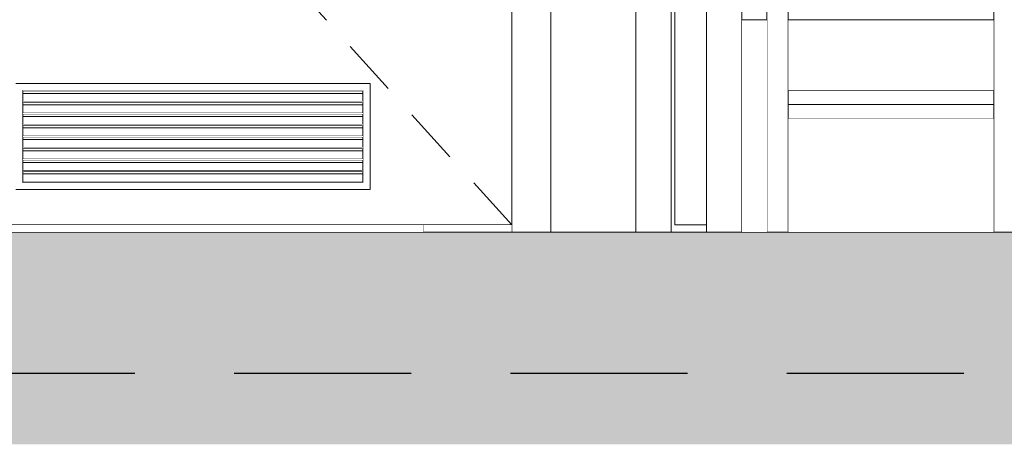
# Model space of a CAD drawing. Header units: millimetres. Extents: x -12989 to 381814, y -50461 to 30884.
# Tile 58 of 111: x 369516 to 370906, y -46261 to -45661. Entities that reach past the tile are written whole.
import ezdxf

# ---------------------------------------------------------------- set-up
doc = ezdxf.new("R2010")
doc.units = ezdxf.units.MM
doc.header["$MEASUREMENT"] = 0
doc.linetypes.add('Przerywana długa', pattern=[390, 250, -140])
doc.linetypes.add('Wipeout_Contour', pattern=[1000, 0, -1000])
for name, color, linetype in [('A__STROPY', 7, 'Continuous'), ('A_WN_WYPOSAZENIE', 7, 'Continuous'), ('Nowe_04-ŚCIANY DZIAŁOWE', 7, 'Continuous'), ('Nowe_A__SCIANY', 7, 'Continuous'), ('Nowe_A_WN_WYPOSAZENIE', 7, 'Continuous'), ('Nowe_A_WYM', 7, 'Continuous'), ('Nowe_Drzwi Archicad', 7, 'Continuous')]:
    doc.layers.add(name, color=color, linetype=linetype)
doc.layers.add('A__STROPY_Nr_pióra__170', color=7, linetype='Continuous', lineweight=5, true_color=0x6a6a6a)
doc.layers.add('A__STROPY_Nr_pióra__178', color=7, linetype='Continuous', lineweight=5, true_color=0x6a6a6a)
for name, color, linetype, lineweight in [('A__STROPY_Nr_pióra__27', 7, 'Continuous', 25), ('A__STROPY_Nr_pióra__49', 7, 'Continuous', 15), ('A_WN_WYPOSAZENIE_Nr_pióra__4', 7, 'Continuous', 13), ('Nowe_A__SCIANY_Nr_pióra__87', 7, 'Continuous', 13), ('Nowe_A_WN_WYPOSAZENIE_Nr_pióra__4', 7, 'Continuous', 13), ('Nowe_A_WYM_Nr_pióra__1', 7, 'Continuous', 13), ('Nowe_A_WYM_Nr_pióra__45', 7, 'Continuous', 15), ('Nowe_A_WYM_Nr_pióra__85', 7, 'Continuous', 13), ('Nowe_Drzwi Archicad_Nr_pióra__3', 7, 'Continuous', 13), ('Nowe_Drzwi Archicad_Nr_pióra__87', 7, 'Continuous', 13)]:
    doc.layers.add(name, color=color, linetype=linetype, lineweight=lineweight)
doc.styles.add('STYL_AUTOMATYCZNY_4', font='arial.ttf')
doc.dimstyles.new('STYL_AUTOMATYCZNY__2', dxfattribs={"dimtxt": 139.999998, "dimasz": 57, "dimexe": 0.18, "dimexo": 0.0625, "dimgap": 0, "dimtad": 1, "dimdec": 0, "dimlfac": 0.1, "dimzin": 0, "dimdsep": 46, "dimtxsty": 'STYL_AUTOMATYCZNY_4', "dimblk": 'ARROWHEAD_6', "dimblk1": 'ARROWHEAD_6', "dimblk2": 'ARROWHEAD_6', "dimcen": 0.09, "dimse1": 1, "dimse2": 1, "dimclrd": 7, "dimclre": 7, "dimclrt": 7, "dimadec": 0, "dimazin": 0, "dimtfac": 1, "dimtdec": 4, "dimtmove": 0, "dimatfit": 3, "dimfxl": 0, "dimtolj": 1, "dimtzin": 0, "dimarcsym": 0})

# ---------------------------------------------------------------- blocks, each defined once
blk = doc.blocks.new('ElemPrzekroju_4_1', base_point=(363535.4, -45960.6))
at = {"color": 254, "linetype": 'Wipeout_Contour', "lineweight": 0, "ltscale": 25184793.98738486}
blk.add_wipeout([(365515.4, -43960.6), (365535.4, -43980.6), (365535.4, -44940.6), (365523.9, -44952.1), (365527.5, -44953.5), (365530.4, -44960.6), (365527.5, -44967.7), (365523.9, -44969.1), (365535.4, -44980.6), (365535.4, -45940.6), (365515.4, -45960.6), (365578.9, -45960.6), (365578.9, -43900.6), (366588.9, -43900.6), (366588.9, -45960.6), (366905.4, -45960.6), (366905.4, -43900.6), (367915.4, -43900.6), (367915.4, -45960.6), (369255.3, -45960.6), (369255.3, -43900.6), (370265.3, -43900.6), (370265.3, -45960.6), (370385.3, -45960.6), (370385.3, -44960.6), (370378.2, -44957.7), (370375.3, -44950.6), (370378.2, -44943.5), (370385.3, -44940.6), (370385.3, -42960.6), (370319.9, -42960.6), (370319.9, -42955.6), (370316.9, -42955.6), (370316.9, -42960.6), (369716.9, -42960.6), (369716.9, -42955.6), (369713.9, -42955.6), (369713.9, -42960.6), (369113.9, -42960.6), (369113.9, -42955.6), (369110.9, -42955.6), (369110.9, -42960.6), (368510.9, -42960.6), (368510.9, -42955.6), (368509.4, -42955.6), (368507.9, -42955.6), (368507.9, -42960.6), (367907.9, -42960.6), (367907.9, -42955.6), (367904.9, -42955.6), (367904.9, -42960.6), (367304.9, -42960.6), (367304.9, -42955.6), (367303.4, -42955.6), (367301.9, -42955.6), (367301.9, -42960.6), (366701.9, -42960.6), (366701.9, -42955.6), (366698.9, -42955.6), (366698.9, -42960.6), (366098.9, -42960.6), (366098.9, -42955.6), (366097.4, -42955.6), (366095.9, -42955.6), (366095.9, -42960.6), (365515.4, -42960.6), (365535.4, -42980.6), (365535.4, -43940.6)], dxfattribs=at).dxf.layer = 'Nowe_04-ŚCIANY DZIAŁOWE'
blk = doc.blocks.new('ElemPrzekroju_5_1', base_point=(363535.4, -45960.6))
at = {"color": 254, "linetype": 'Wipeout_Contour', "lineweight": 0, "ltscale": 3731706.748648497}
blk.add_wipeout([(370430.3, -44960.6), (370385.3, -44960.6), (370385.3, -45960.6), (370435.3, -45960.6), (370435.3, -45077.6), (370430.3, -45077.6), (370430.3, -45023.6), (370435.3, -45023.6), (370435.3, -44977.6), (370430.3, -44977.6)], dxfattribs=at).dxf.layer = 'Nowe_04-ŚCIANY DZIAŁOWE'
at = {"color": 254, "linetype": 'Wipeout_Contour', "lineweight": 0, "ltscale": 4105714.238222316}
blk.add_wipeout([(370495.3, -44977.6), (370485.3, -44977.6), (370485.3, -45023.6), (370495.3, -45023.6), (370495.3, -45077.6), (370485.3, -45077.6), (370485.3, -45960.6), (370535.3, -45960.6), (370535.3, -44960.6), (370531, -44960.6), (370495.3, -44960.6)], dxfattribs=at).dxf.layer = 'Nowe_04-ŚCIANY DZIAŁOWE'
blk = doc.blocks.new('ElemPrzekroju_8_1', base_point=(363535.4, -45960.6))
at = {"layer": 'Nowe_Drzwi Archicad_Nr_pióra__3', "color": 7, "linetype": 'Continuous', "lineweight": 13}
for p, q in [((369948.6, -45661.4), (369895, -45602)), ((370010.3, -45750.6), (369510.3, -45750.6)), ((370010.3, -45900.6), (370010.3, -45750.6)), ((370123, -45854.2), (370069.4, -45794.9)), ((369510.3, -45900.6), (370010.3, -45900.6))]:
    blk.add_line(p, q, dxfattribs=at)
at = {"color": 254, "linetype": 'Wipeout_Contour', "lineweight": 0, "ltscale": 1491836.090344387}
blk.add_wipeout([(370265.3, -45960.6), (370265.3, -43960.6), (370210.3, -43960.6), (370210.3, -45960.6)], dxfattribs=at).dxf.layer = 'Nowe_Drzwi Archicad'
at = {"color": 254, "linetype": 'Wipeout_Contour', "lineweight": 0, "ltscale": 1490325.567296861}
blk.add_wipeout([(369520.3, -45764.7), (370000.3, -45764.7), (370000.3, -45761.2), (369520.3, -45761.2)], dxfattribs=at).dxf.layer = 'Nowe_Drzwi Archicad'
at = {"color": 254, "linetype": 'Wipeout_Contour', "lineweight": 0, "ltscale": 1490333.55243679}
blk.add_wipeout([(369520.3, -45781), (370000.3, -45781), (370000.3, -45777.5), (369520.3, -45777.5)], dxfattribs=at).dxf.layer = 'Nowe_Drzwi Archicad'
at = {"color": 254, "linetype": 'Wipeout_Contour', "lineweight": 0, "ltscale": 1490341.540368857}
blk.add_wipeout([(369520.3, -45797.2), (370000.3, -45797.2), (370000.3, -45793.7), (369520.3, -45793.7)], dxfattribs=at).dxf.layer = 'Nowe_Drzwi Archicad'
at = {"color": 254, "linetype": 'Wipeout_Contour', "lineweight": 0, "ltscale": 1490349.531093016}
blk.add_wipeout([(369520.3, -45813.5), (370000.3, -45813.5), (370000.3, -45810), (369520.3, -45810)], dxfattribs=at).dxf.layer = 'Nowe_Drzwi Archicad'
at = {"color": 254, "linetype": 'Wipeout_Contour', "lineweight": 0, "ltscale": 1490357.524609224}
blk.add_wipeout([(369520.3, -45829.7), (370000.3, -45829.7), (370000.3, -45826.2), (369520.3, -45826.2)], dxfattribs=at).dxf.layer = 'Nowe_Drzwi Archicad'
at = {"color": 254, "linetype": 'Wipeout_Contour', "lineweight": 0, "ltscale": 1490365.520917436}
blk.add_wipeout([(369520.3, -45846), (370000.3, -45846), (370000.3, -45842.5), (369520.3, -45842.5)], dxfattribs=at).dxf.layer = 'Nowe_Drzwi Archicad'
at = {"color": 254, "linetype": 'Wipeout_Contour', "lineweight": 0, "ltscale": 1490373.520017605}
blk.add_wipeout([(369520.3, -45862.2), (370000.3, -45862.2), (370000.3, -45858.7), (369520.3, -45858.7)], dxfattribs=at).dxf.layer = 'Nowe_Drzwi Archicad'
at = {"color": 254, "linetype": 'Wipeout_Contour', "lineweight": 0, "ltscale": 1490381.521909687}
blk.add_wipeout([(369520.3, -45878.5), (370000.3, -45878.5), (370000.3, -45875), (369520.3, -45875)], dxfattribs=at).dxf.layer = 'Nowe_Drzwi Archicad'
at = {"layer": 'Nowe_Drzwi Archicad_Nr_pióra__3', "color": 7, "linetype": 'Continuous', "lineweight": 13}
for p, q in [((370210.3, -43960.6), (370210.3, -45950.6)), ((370035.8, -45757.8), (369982.2, -45698.4)), ((370210.3, -45950.6), (370156.6, -45891.3)), ((370210.3, -45950.6), (369310.3, -45950.6)), ((370210.3, -45950.6), (370210.3, -45960.6))]:
    blk.add_line(p, q, dxfattribs=at)
at = {"layer": 'Nowe_Drzwi Archicad_Nr_pióra__87', "color": 7, "linetype": 'Continuous', "lineweight": 13}
blk.add_line((370265.3, -43900.6), (370265.3, -45960.6), dxfattribs=at)
at = {"color": 254, "linetype": 'Wipeout_Contour', "lineweight": 0, "ltscale": 1490385.222601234}
blk.add_wipeout([(370000.3, -45890), (370000.3, -45878.5), (369520.3, -45878.5), (369520.3, -45890)], dxfattribs=at).dxf.layer = 'Nowe_Drzwi Archicad'
at = {"layer": 'Nowe_Drzwi Archicad_Nr_pióra__3', "color": 7, "linetype": 'Continuous', "lineweight": 13}
for p, q in [((370000.3, -45890), (369520.3, -45890)), ((369520.3, -45890.6), (370000.3, -45890.6))]:
    blk.add_line(p, q, dxfattribs=at)
at = {"color": 254, "linetype": 'Wipeout_Contour', "lineweight": 0, "ltscale": 1490377.219418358}
blk.add_wipeout([(370000.3, -45873.7), (370000.3, -45862.2), (369520.3, -45862.2), (369520.3, -45873.7)], dxfattribs=at).dxf.layer = 'Nowe_Drzwi Archicad'
at = {"layer": 'Nowe_Drzwi Archicad_Nr_pióra__3', "color": 7, "linetype": 'Continuous', "lineweight": 13}
for p, q in [((370000.3, -45873.7), (369520.3, -45873.7)), ((369520.3, -45875), (370000.3, -45875)), ((369520.3, -45878.5), (370000.3, -45878.5))]:
    blk.add_line(p, q, dxfattribs=at)
at = {"color": 254, "linetype": 'Wipeout_Contour', "lineweight": 0, "ltscale": 1490369.219027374}
blk.add_wipeout([(370000.3, -45857.5), (370000.3, -45846), (369520.3, -45846), (369520.3, -45857.5)], dxfattribs=at).dxf.layer = 'Nowe_Drzwi Archicad'
at = {"layer": 'Nowe_Drzwi Archicad_Nr_pióra__3', "color": 7, "linetype": 'Continuous', "lineweight": 13}
for p, q in [((370000.3, -45857.5), (369520.3, -45857.5)), ((369520.3, -45858.7), (370000.3, -45858.7)), ((369520.3, -45862.2), (370000.3, -45862.2))]:
    blk.add_line(p, q, dxfattribs=at)
at = {"color": 254, "linetype": 'Wipeout_Contour', "lineweight": 0, "ltscale": 1490361.221428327}
blk.add_wipeout([(370000.3, -45841.2), (370000.3, -45829.7), (369520.3, -45829.7), (369520.3, -45841.2)], dxfattribs=at).dxf.layer = 'Nowe_Drzwi Archicad'
at = {"layer": 'Nowe_Drzwi Archicad_Nr_pióra__3', "color": 7, "linetype": 'Continuous', "lineweight": 13}
for p, q in [((370000.3, -45841.2), (369520.3, -45841.2)), ((369520.3, -45842.5), (370000.3, -45842.5)), ((369520.3, -45846), (370000.3, -45846))]:
    blk.add_line(p, q, dxfattribs=at)
at = {"color": 254, "linetype": 'Wipeout_Contour', "lineweight": 0, "ltscale": 1490353.226621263}
blk.add_wipeout([(370000.3, -45825), (370000.3, -45813.5), (369520.3, -45813.5), (369520.3, -45825)], dxfattribs=at).dxf.layer = 'Nowe_Drzwi Archicad'
at = {"layer": 'Nowe_Drzwi Archicad_Nr_pióra__3', "color": 7, "linetype": 'Continuous', "lineweight": 13}
for p, q in [((370000.3, -45825), (369520.3, -45825)), ((369520.3, -45826.2), (370000.3, -45826.2)), ((369520.3, -45829.7), (370000.3, -45829.7))]:
    blk.add_line(p, q, dxfattribs=at)
at = {"color": 254, "linetype": 'Wipeout_Contour', "lineweight": 0, "ltscale": 1490345.234606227}
blk.add_wipeout([(370000.3, -45808.7), (370000.3, -45797.2), (369520.3, -45797.2), (369520.3, -45808.7)], dxfattribs=at).dxf.layer = 'Nowe_Drzwi Archicad'
at = {"layer": 'Nowe_Drzwi Archicad_Nr_pióra__3', "color": 7, "linetype": 'Continuous', "lineweight": 13}
for p, q in [((370000.3, -45808.7), (369520.3, -45808.7)), ((369520.3, -45810), (370000.3, -45810)), ((369520.3, -45813.5), (370000.3, -45813.5))]:
    blk.add_line(p, q, dxfattribs=at)
at = {"color": 254, "linetype": 'Wipeout_Contour', "lineweight": 0, "ltscale": 1490337.245383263}
blk.add_wipeout([(370000.3, -45792.5), (370000.3, -45781), (369520.3, -45781), (369520.3, -45792.5)], dxfattribs=at).dxf.layer = 'Nowe_Drzwi Archicad'
at = {"layer": 'Nowe_Drzwi Archicad_Nr_pióra__3', "color": 7, "linetype": 'Continuous', "lineweight": 13}
for p, q in [((370000.3, -45792.5), (369520.3, -45792.5)), ((369520.3, -45793.7), (370000.3, -45793.7)), ((369520.3, -45797.2), (370000.3, -45797.2))]:
    blk.add_line(p, q, dxfattribs=at)
at = {"color": 254, "linetype": 'Wipeout_Contour', "lineweight": 0, "ltscale": 1490329.258952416}
blk.add_wipeout([(370000.3, -45776.2), (370000.3, -45764.7), (369520.3, -45764.7), (369520.3, -45776.2)], dxfattribs=at).dxf.layer = 'Nowe_Drzwi Archicad'
at = {"layer": 'Nowe_Drzwi Archicad_Nr_pióra__3', "color": 7, "linetype": 'Continuous', "lineweight": 13}
for p, q in [((370000.3, -45760.6), (369520.3, -45760.6)), ((369520.3, -45760.6), (369520.3, -45890.6)), ((369520.3, -45761.2), (370000.3, -45761.2)), ((369520.3, -45764.7), (370000.3, -45764.7)), ((370000.3, -45890.6), (370000.3, -45760.6)), ((370000.3, -45776.2), (369520.3, -45776.2)), ((369520.3, -45777.5), (370000.3, -45777.5)), ((369520.3, -45781), (370000.3, -45781))]:
    blk.add_line(p, q, dxfattribs=at)
blk = doc.blocks.new('ElemPrzekroju_9_1', base_point=(363535.4, -45960.6))
at = {"layer": 'Nowe_Drzwi Archicad_Nr_pióra__87', "color": 7, "linetype": 'Continuous', "lineweight": 13}
for p, q in [((370385.3, -45960.6), (370385.3, -44960.6)), ((370535.3, -44960.6), (370535.3, -45960.6))]:
    blk.add_line(p, q, dxfattribs=at)
at = {"color": 254, "linetype": 'Wipeout_Contour', "lineweight": 0, "ltscale": 2239545.650020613}
blk.add_wipeout([(370440.3, -45077.6), (370435.3, -45077.6), (370435.3, -45960.6), (370485.3, -45960.6), (370485.3, -45950.6), (370440.3, -45950.6)], dxfattribs=at).dxf.layer = 'Nowe_Drzwi Archicad'
at = {"color": 254, "linetype": 'Wipeout_Contour', "lineweight": 0, "ltscale": 1492727.065451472}
blk.add_wipeout([(370485.3, -45950.6), (370485.3, -43960.6), (370440.3, -43960.6), (370440.3, -45950.6)], dxfattribs=at).dxf.layer = 'Nowe_Drzwi Archicad'
at = {"layer": 'Nowe_Drzwi Archicad_Nr_pióra__3', "color": 7, "linetype": 'Continuous', "lineweight": 13}
for p, q in [((370440.3, -43960.6), (370440.3, -45950.6)), ((370485.3, -43960.6), (370485.3, -45950.6)), ((370435.3, -45960.6), (370435.3, -45077.6)), ((370485.3, -45950.6), (370440.3, -45950.6)), ((370485.3, -45960.6), (370485.3, -45950.6))]:
    blk.add_line(p, q, dxfattribs=at)
blk = doc.blocks.new('ElemPrzekroju_24_1', base_point=(363535.4, -45960.6))
at = {"color": 254, "linetype": 'Wipeout_Contour', "lineweight": 0, "ltscale": 1493175.046934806}
blk.add_wipeout([(370570.6, -45960.6), (370600.6, -45960.6), (370600.6, -43780.6), (370570.6, -43780.6)], dxfattribs=at).dxf.layer = 'Nowe_A_WN_WYPOSAZENIE'
at = {"color": 254, "linetype": 'Wipeout_Contour', "lineweight": 0, "ltscale": 1494445.768925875}
blk.add_wipeout([(370890.6, -45960.6), (370920.6, -45960.6), (370920.6, -43780.6), (370890.6, -43780.6)], dxfattribs=at).dxf.layer = 'Nowe_A_WN_WYPOSAZENIE'
at = {"layer": 'Nowe_A_WN_WYPOSAZENIE_Nr_pióra__4', "color": 7, "linetype": 'Continuous', "lineweight": 13}
blk.add_line((370570.6, -45960.6), (370570.6, -43780.6), dxfattribs=at)
at = {"color": 254, "linetype": 'Wipeout_Contour', "lineweight": 0, "ltscale": 1494250.759125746}
blk.add_wipeout([(370600.6, -45800.6), (370890.6, -45800.6), (370890.6, -45780.6), (370600.6, -45780.6)], dxfattribs=at).dxf.layer = 'Nowe_A_WN_WYPOSAZENIE'
at = {"layer": 'Nowe_A_WN_WYPOSAZENIE_Nr_pióra__4', "color": 7, "linetype": 'Continuous', "lineweight": 13}
for p, q in [((370600.6, -45960.6), (370600.6, -45800.6)), ((370600.6, -45800.6), (370890.6, -45800.6)), ((370890.6, -45960.6), (370890.6, -45800.6))]:
    blk.add_line(p, q, dxfattribs=at)
at = {"color": 254, "linetype": 'Wipeout_Contour', "lineweight": 0, "ltscale": 1494240.954988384}
blk.add_wipeout([(370600.6, -45780.6), (370890.6, -45780.6), (370890.6, -45760.6), (370600.6, -45760.6)], dxfattribs=at).dxf.layer = 'Nowe_A_WN_WYPOSAZENIE'
at = {"layer": 'Nowe_A_WN_WYPOSAZENIE_Nr_pióra__4', "color": 7, "linetype": 'Continuous', "lineweight": 13}
for p, q in [((370600.6, -45760.6), (370600.6, -45467.3)), ((370890.6, -45760.6), (370890.6, -45467.3)), ((370600.6, -45760.6), (370890.6, -45760.6)), ((370600.6, -45780.6), (370600.6, -45760.6)), ((370890.6, -45780.6), (370890.6, -45760.6)), ((370600.6, -45800.6), (370600.6, -45780.6)), ((370600.6, -45780.6), (370890.6, -45780.6)), ((370890.6, -45800.6), (370890.6, -45780.6))]:
    blk.add_line(p, q, dxfattribs=at)
blk = doc.blocks.new('ElemPrzekroju_27_1', base_point=(363535.4, -45960.6))
at = {"color": 254, "linetype": 'Wipeout_Contour', "lineweight": 0, "ltscale": 1491998.267990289}
blk.add_wipeout([(370105.3, -45950.6), (370105.3, -45960.6), (370210.3, -45960.6), (370210.3, -45950.6)], dxfattribs=at).dxf.layer = 'A_WN_WYPOSAZENIE'
at = {"color": 254, "linetype": 'Wipeout_Contour', "lineweight": 0, "ltscale": 1491750.172676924}
blk.add_wipeout([(370085.3, -45950.6), (370085.3, -45960.6), (370105.3, -45960.6), (370105.3, -45950.6)], dxfattribs=at).dxf.layer = 'A_WN_WYPOSAZENIE'
at = {"layer": 'A_WN_WYPOSAZENIE_Nr_pióra__4', "color": 7, "linetype": 'Continuous', "lineweight": 13}
blk.add_line((370085.3, -45960.6), (370085.3, -45950.6), dxfattribs=at)
blk = doc.blocks.new('ElemPrzekroju_87_1', base_point=(363535.4, -45960.6))
at = {"color": 254, "linetype": 'Wipeout_Contour', "lineweight": 0, "ltscale": 1495550.477204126}
blk.add_wipeout([(363818.5, -46160.6), (378258.5, -46160.6), (378258.5, -45960.6), (363818.5, -45960.6)], dxfattribs=at).dxf.layer = 'A__STROPY'
at = {"layer": 'A__STROPY_Nr_pióra__170', "linetype": 'Continuous', "lineweight": 5, "true_color": 0x6a6a6a}
h = blk.add_hatch(dxfattribs=at)
h.set_pattern_fill('Beton_0001', color=251, style=0, pattern_type=2)
h.set_pattern_definition([(45, (363535.4, -45960.59), (-63.6396, 63.6396), [67.5, -22.5]), (45, (363535.4, -45896.95), (-63.6396, 63.6396), [67.5, -22.5])])
h.paths.add_polyline_path([(363818.5, -46160.6), (378258.5, -46160.6), (378258.5, -45960.6), (363818.5, -45960.6)])
at = {"layer": 'A__STROPY_Nr_pióra__49', "color": 7, "linetype": 'Continuous', "lineweight": 15, "flags": 128}
blk.add_lwpolyline([(377800, -45960.6), (365465.4, -45960.6), (365425.4, -45960.6), (363818.5, -45960.6)], dxfattribs=at)
at = {"color": 254, "linetype": 'Wipeout_Contour', "lineweight": 0, "ltscale": 1495624.49958353}
blk.add_wipeout([(363818.5, -46160.6), (363818.5, -46260.6), (378258.5, -46260.6), (378258.5, -46160.6)], dxfattribs=at).dxf.layer = 'A__STROPY'
at = {"layer": 'A__STROPY_Nr_pióra__178', "linetype": 'Continuous', "lineweight": 5, "true_color": 0x6a6a6a}
h = blk.add_hatch(dxfattribs=at)
h.set_pattern_fill('Chudy_beton_B15_I_WSC_0001', color=251, style=0, pattern_type=2)
h.set_pattern_definition([(0, (363535.4, -45960.6), (0, 233.827), [14.625, -120.375]), (0, (363602.9, -45843.68), (0, 233.827), [14.625, -120.375]), (60, (363535.4, -45960.6), (-202.5, 116.9134), [14.625, -120.375]), (60, (363670.4, -45960.6), (-202.5, 116.9134), [14.625, -120.375]), (120, (363550.03, -45960.6), (202.5, 116.9134), [14.625, -120.375]), (120, (363685.03, -45960.6), (202.5, 116.9134), [14.625, -120.375]), (0, (363535.404, -45938.09), (0, 45), [0, -45, 0, -67.5]), (45, (363557.904, -45938.09), (-31.8198, 31.8198), [0, -33.75, 0, -56.25])])
h.paths.add_polyline_path([(363818.5, -46160.6), (363818.5, -46260.6), (378258.5, -46260.6), (378258.5, -46160.6)])
at = {"layer": 'A__STROPY_Nr_pióra__27', "color": 7, "linetype": 'Przerywana długa', "lineweight": 25}
blk.add_line((378258.5, -46160.6), (363818.5, -46160.6), dxfattribs=at)
blk = doc.blocks.new('*D198', base_point=(363535.4, -45960.6))
at = {"layer": 'Nowe_A_WYM_Nr_pióra__45', "color": 7, "linetype": 'Continuous', "lineweight": 15}
for p, q in [((362283.3, -37900.7), (362223.3, -37840.7)), ((362223.3, -45950.6), (362283.3, -46010.6))]:
    blk.add_line(p, q, dxfattribs=at)
at = {"layer": 'Nowe_A_WYM_Nr_pióra__85', "color": 7, "linetype": 'Continuous', "lineweight": 13}
for p, q in [((362253.3, -37870.7), (362253.3, -37825.7)), ((362309.5, -37870.7), (362197, -37870.7)), ((362253.3, -45980.6), (362253.3, -37870.7)), ((362309.5, -45980.6), (362197, -45980.6)), ((362253.3, -46025.6), (362253.3, -45980.6))]:
    blk.add_line(p, q, dxfattribs=at)
at = {"layer": 'Nowe_A_WYM_Nr_pióra__1', "color": 7, "lineweight": 13, "insert": (362225.3, -42078.7), "char_height": 140, "attachment_point": 7, "rotation": 90, "style": 'STYL_AUTOMATYCZNY_4'}
blk.add_mtext('\\A1;{\\pql;\\fArial|b0|i0|c238|p0;\\W1.000000;811}', dxfattribs=at)
blk = doc.blocks.new('ARROWHEAD_6')
at = {"color": 0, "linetype": 'Continuous', "lineweight": 0}
for p, q in [((-0.5, -0.5), (0.5, 0.5)), ((0, 0), (-1, 0))]:
    blk.add_line(p, q, dxfattribs=at)
blk = doc.blocks.new('*D205', base_point=(363535.4, -45960.6))
at = {"layer": 'Nowe_A_WYM_Nr_pióra__45', "color": 7, "linetype": 'Continuous', "lineweight": 15}
for p, q in [((371146.8, -38252.2), (371086.8, -38192.2)), ((371086.8, -45930.6), (371146.8, -45990.6))]:
    blk.add_line(p, q, dxfattribs=at)
at = {"layer": 'Nowe_A_WYM_Nr_pióra__85', "color": 7, "linetype": 'Continuous', "lineweight": 13}
for p, q in [((371116.8, -38222.2), (371116.8, -38177.2)), ((371173, -38222.2), (371060.5, -38222.2)), ((371116.8, -45960.6), (371116.8, -38222.2)), ((371173, -45960.6), (371060.5, -45960.6)), ((371116.8, -46005.6), (371116.8, -45960.6))]:
    blk.add_line(p, q, dxfattribs=at)
at = {"layer": 'Nowe_A_WYM_Nr_pióra__1', "color": 7, "lineweight": 13, "insert": (371088.8, -42251.6), "char_height": 140, "attachment_point": 7, "rotation": 90, "style": 'STYL_AUTOMATYCZNY_4'}
blk.add_mtext('\\A1;{\\pql;\\fArial|b0|i0|c238|p0;\\W1.000000;774}', dxfattribs=at)
blk = doc.blocks.new('ElemPrzekroju_139_1', base_point=(363535.4, -45960.6))
at = {"color": 254, "linetype": 'Wipeout_Contour', "lineweight": 0, "ltscale": 1493495.793627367}
blk.add_wipeout([(370535.3, -45960.6), (370570.6, -45960.6), (370570.6, -45660.6), (370535.3, -45660.6)], dxfattribs=at).dxf.layer = 'Nowe_A__SCIANY'
at = {"color": 254, "linetype": 'Wipeout_Contour', "lineweight": 0, "ltscale": 1494211.580746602}
blk.add_wipeout([(370600.6, -45760.6), (370890.6, -45760.6), (370890.6, -45660.6), (370600.6, -45660.6)], dxfattribs=at).dxf.layer = 'Nowe_A__SCIANY'
at = {"color": 254, "linetype": 'Wipeout_Contour', "lineweight": 0, "ltscale": 1490324.54867718}
blk.add_wipeout([(369520.3, -45761.2), (370000.3, -45761.2), (370000.3, -45760.6), (369520.3, -45760.6)], dxfattribs=at).dxf.layer = 'Nowe_A__SCIANY'
at = {"color": 254, "linetype": 'Wipeout_Contour', "lineweight": 0, "ltscale": 1490332.383102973}
blk.add_wipeout([(370000.3, -45776.2), (369520.3, -45776.2), (369520.3, -45777.5), (370000.3, -45777.5)], dxfattribs=at).dxf.layer = 'Nowe_A__SCIANY'
at = {"color": 254, "linetype": 'Wipeout_Contour', "lineweight": 0, "ltscale": 1490340.370642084}
blk.add_wipeout([(369520.3, -45792.5), (369520.3, -45793.7), (370000.3, -45793.7), (370000.3, -45792.5)], dxfattribs=at).dxf.layer = 'Nowe_A__SCIANY'
at = {"color": 254, "linetype": 'Wipeout_Contour', "lineweight": 0, "ltscale": 1490348.360927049}
blk.add_wipeout([(370000.3, -45808.7), (369520.3, -45808.7), (369520.3, -45810), (370000.3, -45810)], dxfattribs=at).dxf.layer = 'Nowe_A__SCIANY'
at = {"color": 254, "linetype": 'Wipeout_Contour', "lineweight": 0, "ltscale": 1494294.963377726}
blk.add_wipeout([(370600.6, -45800.6), (370600.6, -45960.6), (370890.6, -45960.6), (370890.6, -45800.6)], dxfattribs=at).dxf.layer = 'Nowe_A__SCIANY'
at = {"color": 254, "linetype": 'Wipeout_Contour', "lineweight": 0, "ltscale": 1490356.354050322}
blk.add_wipeout([(369520.3, -45826.2), (370000.3, -45826.2), (370000.3, -45825), (369520.3, -45825)], dxfattribs=at).dxf.layer = 'Nowe_A__SCIANY'
at = {"color": 254, "linetype": 'Wipeout_Contour', "lineweight": 0, "ltscale": 1490364.349965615}
blk.add_wipeout([(369520.3, -45842.5), (370000.3, -45842.5), (370000.3, -45841.2), (369520.3, -45841.2)], dxfattribs=at).dxf.layer = 'Nowe_A__SCIANY'
at = {"color": 254, "linetype": 'Wipeout_Contour', "lineweight": 0, "ltscale": 1490372.348626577}
blk.add_wipeout([(370000.3, -45857.5), (369520.3, -45857.5), (369520.3, -45858.7), (370000.3, -45858.7)], dxfattribs=at).dxf.layer = 'Nowe_A__SCIANY'
at = {"color": 254, "linetype": 'Wipeout_Contour', "lineweight": 0, "ltscale": 1490380.350125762}
blk.add_wipeout([(369520.3, -45875), (370000.3, -45875), (370000.3, -45873.7), (369520.3, -45873.7)], dxfattribs=at).dxf.layer = 'Nowe_A__SCIANY'
at = {"color": 254, "linetype": 'Wipeout_Contour', "lineweight": 0, "ltscale": 1490388.203672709}
blk.add_wipeout([(369520.3, -45890), (369520.3, -45890.6), (370000.3, -45890.6), (370000.3, -45890)], dxfattribs=at).dxf.layer = 'Nowe_A__SCIANY'
at = {"color": 254, "linetype": 'Wipeout_Contour', "lineweight": 0, "ltscale": 1490172.315968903}
blk.add_wipeout([(370085.3, -45950.6), (369310.3, -45950.6), (369310.3, -45960.6), (370085.3, -45960.6)], dxfattribs=at).dxf.layer = 'Nowe_A__SCIANY'
at = {"layer": 'Nowe_A__SCIANY_Nr_pióra__87', "color": 7, "linetype": 'Continuous', "lineweight": 13}
for p, q in [((370535.3, -45660.6), (370570.6, -45660.6)), ((370600.6, -45660.6), (370890.6, -45660.6))]:
    blk.add_line(p, q, dxfattribs=at)

msp = doc.modelspace()

# ---------------------------------------------------------------- block references
at = {"layer": 'Nowe_04-ŚCIANY DZIAŁOWE', "lineweight": 0}
msp.add_blockref('ElemPrzekroju_4_1', (363535.4, -45960.6), dxfattribs=at)
at = {"layer": 'Nowe_A_WN_WYPOSAZENIE', "lineweight": 0}
msp.add_blockref('ElemPrzekroju_24_1', (363535.4, -45960.6), dxfattribs=at)

# ---------------------------------------------------------------- next in the draw order: block references
at = {"layer": 'Nowe_04-ŚCIANY DZIAŁOWE', "lineweight": 0}
msp.add_blockref('ElemPrzekroju_5_1', (363535.4, -45960.6), dxfattribs=at)
at = {"layer": 'Nowe_Drzwi Archicad', "lineweight": 0}
msp.add_blockref('ElemPrzekroju_8_1', (363535.4, -45960.6), dxfattribs=at)

# ---------------------------------------------------------------- next in the draw order: block references
at = {"layer": 'A_WN_WYPOSAZENIE', "lineweight": 0}
msp.add_blockref('ElemPrzekroju_27_1', (363535.4, -45960.6), dxfattribs=at)
at = {"layer": 'Nowe_Drzwi Archicad', "lineweight": 0}
msp.add_blockref('ElemPrzekroju_9_1', (363535.4, -45960.6), dxfattribs=at)

# ---------------------------------------------------------------- next in the draw order: block references
at = {"layer": 'A__STROPY', "lineweight": 0}
msp.add_blockref('ElemPrzekroju_87_1', (363535.4, -45960.6), dxfattribs=at)

# ---------------------------------------------------------------- next in the draw order: dimensions: what is measured, and where the dimension line sits
at = {"layer": 'Nowe_A_WYM', "color": 7, "linetype": 'Continuous', "lineweight": 13}
for base, p1, p2, picture, middle in [((362253.3, -37870.7), (363585.4, -45980.6), (371035.4, -37870.7), '*D198', (362155.3, -41918.9)), ((371116.8, -38222.2), (371380.9, -45960.6), (370534.9, -38222.2), '*D205', (371018.8, -42091.8))]:
    dim = msp.add_linear_dim(base=base, p1=p1, p2=p2, angle=90, dimstyle='STYL_AUTOMATYCZNY__2', dxfattribs=at)
    dim.commit()
    dim.dimension.update_dxf_attribs({"geometry": picture, "text_midpoint": middle, "dimtype": 160, "text_rotation": 90})

# ---------------------------------------------------------------- next in the draw order: block references
at = {"layer": 'Nowe_A__SCIANY', "lineweight": 0}
msp.add_blockref('ElemPrzekroju_139_1', (363535.4, -45960.6), dxfattribs=at)

doc.saveas('drawing.dxf')
